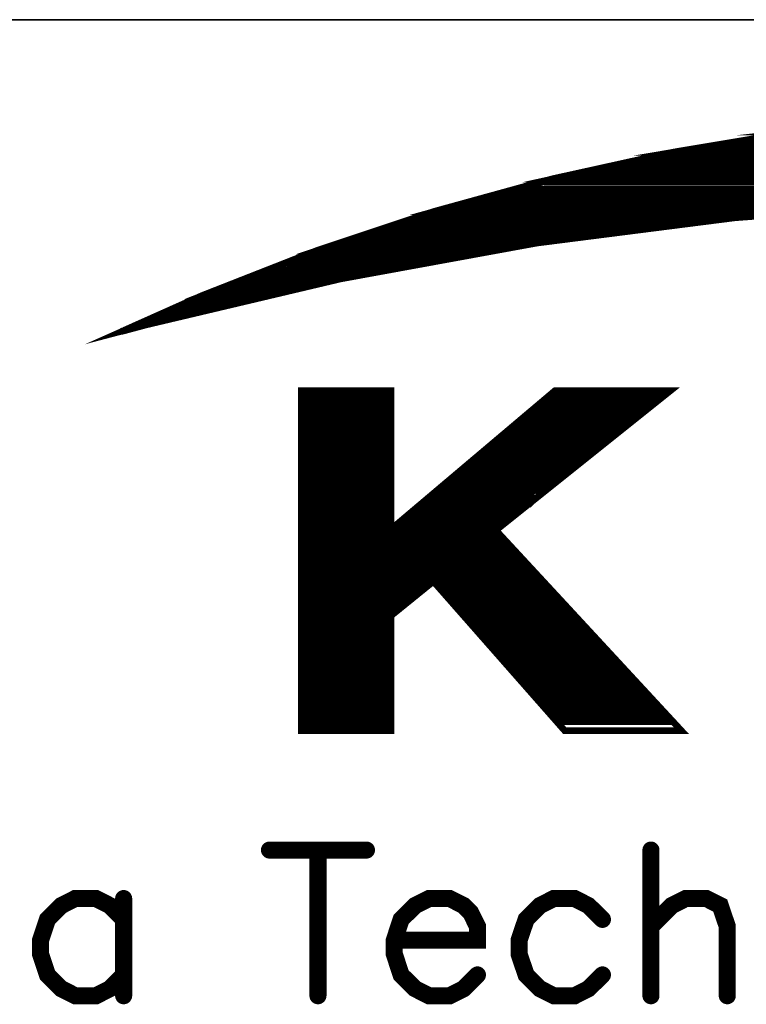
# Model space of a CAD drawing. Header units: millimetres. Extents: x 4497 to 13960, y 12291 to 16372.
# Tile 79 of 217: x 5030 to 5042, y 15060 to 15078. Entities that reach past the tile are written whole.
import ezdxf

# ---------------------------------------------------------------- set-up
doc = ezdxf.new("R2010")
doc.units = ezdxf.units.MM
doc.header["$LTSCALE"] = 0.8
doc.layers.get('0').update_dxf_attribs({"linetype": 'CONTINUOUS', "lineweight": 0})

# ---------------------------------------------------------------- blocks, each defined once
blk = doc.blocks.new('SMOOTH_0$0254')
at = {"const_width": 0.0127}
blk.add_lwpolyline([(-0.00635, 0, 1), (0.00635, 0, 1)], format="xyb", close=True, dxfattribs=at)
blk = doc.blocks.new('SMOOTH_0$064516')
at = {"const_width": 0.0323}
blk.add_lwpolyline([(-0.0161, 0, 1), (0.0161, 0, 1)], format="xyb", close=True, dxfattribs=at)
blk = doc.blocks.new('logo')
at = {"color": 7}
for points, const_width in [([(-3495.641, 5338.044), (-3491.64, 5339.83), (-3485.861, 5342.097), (-3479.97, 5344.064), (-3473.985, 5345.713), (-3467.914, 5347.052), (-3461.791, 5348.074)], 0.338), ([(-3454.81, 5344.51), (-3464.814, 5343.755), (-3474.775, 5342.484), (-3484.65, 5340.681), (-3494.422, 5338.371), (-3495.641, 5338.044)], 0.338), ([(-3421.603, 5346.729), (-3469.272, 5346.729)], 0.338), ([(-3470.624, 5346.391), (-3420.251, 5346.391)], 0.338), ([(-3418.222, 5345.884), (-3472.483, 5345.884)], 0.338), ([(-3475.526, 5345.207), (-3415.518, 5345.207)], 0.338), ([(-3474.343, 5345.546), (-3416.87, 5345.546)], 0.338), ([(-3476.202, 5344.954), (-3414.588, 5344.954)], 0.338), ([(-3478.738, 5344.278), (-3459.298, 5344.278)], 0.338), ([(-3467.75, 5343.602), (-3467.328, 5343.602)], 0.338), ([(-3482.034, 5343.264), (-3469.948, 5343.264)], 0.338), ([(-3481.273, 5343.517), (-3467.75, 5343.517)], 0.338), ([(-3472.061, 5343.095), (-3471.131, 5343.095)], 0.338), ([(-3469.863, 5343.348), (-3469.271, 5343.348)], 0.338), ([(-3483.555, 5342.756), (-3473.836, 5342.756)], 0.338), ([(-3482.71, 5343.01), (-3471.976, 5343.01)], 0.338), ([(-3473.92, 5342.841), (-3473.159, 5342.841)], 0.338), ([(-3484.823, 5342.249), (-3476.625, 5342.249)], 0.338), ([(-3486.682, 5341.658), (-3480.09, 5341.658)], 0.338), ([(-3486.006, 5341.911), (-3478.738, 5341.911)], 0.338), ([(-3480.005, 5341.742), (-3479.752, 5341.742)], 0.338), ([(-3487.866, 5341.151), (-3483.048, 5341.151)], 0.338), ([(-3487.189, 5341.404), (-3481.611, 5341.404)], 0.338), ([(-3483.133, 5341.235), (-3482.541, 5341.235)], 0.338), ([(-3481.611, 5341.489), (-3481.104, 5341.489)], 0.338), ([(-3488.457, 5340.897), (-3484.485, 5340.897)], 0.338), ([(-3484.4, 5340.982), (-3483.809, 5340.982)], 0.338), ([(-3492.683, 5338.869), (-3489.049, 5340.559)], 0.338), ([(-3489.387, 5340.474), (-3491.584, 5339.545)], 0.338), ([(-3491.415, 5339.207), (-3488.626, 5340.559)], 0.338), ([(-3490.401, 5339.46), (-3488.204, 5340.559)], 0.338), ([(-3488.626, 5340.221), (-3487.02, 5340.221)], 0.338), ([(-3488.373, 5340.474), (-3486.091, 5340.474)], 0.338), ([(-3493.613, 5338.7), (-3491.584, 5339.629)], 0.338), ([(-3489.133, 5340.052), (-3488.035, 5340.052)], 0.338), ([(-3486.344, 5335.065), (-3486.344, 5318.162)], 0.338), ([(-3486.091, 5318.077), (-3486.091, 5334.981)], 0.338), ([(-3485.837, 5318.077), (-3485.837, 5334.981)], 0.338), ([(-3485.584, 5318.077), (-3485.584, 5334.981)], 0.338), ([(-3485.33, 5318.077), (-3485.33, 5334.981)], 0.338), ([(-3485.076, 5318.077), (-3485.076, 5334.981)], 0.338), ([(-3484.823, 5318.077), (-3484.823, 5334.981)], 0.338), ([(-3484.569, 5317.993), (-3484.569, 5334.896)], 0.338), ([(-3484.316, 5317.993), (-3484.316, 5334.896)], 0.338), ([(-3484.062, 5318.077), (-3484.062, 5334.981)], 0.338), ([(-3483.893, 5335.065), (-3483.893, 5317.993)], 0.338), ([(-3483.724, 5318.077), (-3483.724, 5334.981)], 0.338), ([(-3483.471, 5318.077), (-3483.471, 5334.981)], 0.338), ([(-3483.217, 5318.077), (-3483.217, 5334.981)], 0.338), ([(-3482.963, 5318.077), (-3482.963, 5334.981)], 0.338), ([(-3482.71, 5318.077), (-3482.71, 5334.981)], 0.338), ([(-3482.456, 5318.077), (-3482.456, 5334.981)], 0.338), ([(-3482.203, 5317.993), (-3482.203, 5334.896)], 0.338), ([(-3474.174, 5334.727), (-3468.494, 5334.727)], 0.338), ([(-3474.681, 5334.22), (-3469.187, 5334.22)], 0.338), ([(-3474.427, 5334.474), (-3468.933, 5334.474)], 0.338), ([(-3475.357, 5333.713), (-3469.863, 5333.713)], 0.338), ([(-3475.103, 5333.967), (-3469.61, 5333.967)], 0.338), ([(-3475.948, 5333.206), (-3470.455, 5333.206)], 0.338), ([(-3475.61, 5333.459), (-3470.201, 5333.459)], 0.338), ([(-3476.54, 5332.699), (-3471.215, 5332.699)], 0.338), ([(-3476.287, 5332.952), (-3470.793, 5332.952)], 0.338), ([(-3476.878, 5332.445), (-3471.469, 5332.445)], 0.338), ([(-3477.47, 5331.938), (-3472.145, 5331.938)], 0.338), ([(-3477.216, 5332.192), (-3471.723, 5332.192)], 0.338), ([(-3478.061, 5331.431), (-3472.737, 5331.431)], 0.338), ([(-3477.723, 5331.685), (-3472.399, 5331.685)], 0.338), ([(-3478.653, 5330.924), (-3473.413, 5330.924)], 0.338), ([(-3478.399, 5331.177), (-3473.075, 5331.177)], 0.338), ([(-3479.245, 5330.417), (-3474.005, 5330.417)], 0.338), ([(-3478.991, 5330.67), (-3473.666, 5330.67)], 0.338), ([(-3480.174, 5329.656), (-3474.934, 5329.656), (-3474.934, 5329.572), (-3474.85, 5329.656)], 0.338), ([(-3479.836, 5329.91), (-3474.681, 5329.91)], 0.338), ([(-3479.498, 5330.163), (-3474.343, 5330.163)], 0.338), ([(-3480.428, 5329.403), (-3475.272, 5329.403)], 0.338), ([(-3481.104, 5328.895), (-3475.948, 5328.895)], 0.338), ([(-3480.766, 5329.149), (-3475.61, 5329.149)], 0.338), ([(-3481.696, 5328.388), (-3476.54, 5328.388)], 0.338), ([(-3481.442, 5328.642), (-3476.202, 5328.642)], 0.338), ([(-3482.203, 5327.797), (-3476.709, 5327.797)], 0.338), ([(-3482.372, 5327.374), (-3476.287, 5327.374)], 0.338), ([(-3482.203, 5327.543), (-3476.456, 5327.543)], 0.338), ([(-3482.372, 5327.036), (-3476.117, 5327.036)], 0.338), ([(-3482.287, 5326.867), (-3475.864, 5326.867)], 0.338), ([(-3482.203, 5327.205), (-3476.117, 5327.205)], 0.338), ([(-3475.441, 5326.36), (-3482.372, 5326.36)], 0.338), ([(-3482.287, 5326.529), (-3475.526, 5326.529)], 0.338), ([(-3482.372, 5326.191), (-3475.272, 5326.191)], 0.338), ([(-3482.287, 5325.937), (-3475.019, 5325.937)], 0.338), ([(-3482.203, 5325.684), (-3474.765, 5325.684)], 0.338), ([(-3482.456, 5325.261), (-3480.428, 5325.261)], 0.338), ([(-3482.287, 5325.092), (-3480.681, 5325.092)], 0.338), ([(-3482.287, 5324.923), (-3480.851, 5324.923)], 0.338), ([(-3479.667, 5325.261), (-3474.427, 5325.261)], 0.338), ([(-3479.498, 5325.008), (-3474.174, 5325.008)], 0.338), ([(-3482.287, 5324.5), (-3481.273, 5324.5)], 0.338), ([(-3482.203, 5324.754), (-3481.02, 5324.754)], 0.338), ([(-3479.16, 5324.754), (-3473.92, 5324.754)], 0.338), ([(-3478.991, 5324.5), (-3473.666, 5324.5)], 0.338), ([(-3482.372, 5324.247), (-3481.527, 5324.247)], 0.338), ([(-3482.372, 5324.078), (-3481.865, 5324.078)], 0.338), ([(-3478.738, 5324.247), (-3473.497, 5324.247)], 0.338), ([(-3478.569, 5323.993), (-3473.244, 5323.993)], 0.338), ([(-3478.399, 5323.74), (-3472.99, 5323.74)], 0.338), ([(-3478.146, 5323.486), (-3472.737, 5323.486)], 0.338), ([(-3477.892, 5323.233), (-3472.483, 5323.233)], 0.338), ([(-3477.723, 5322.979), (-3472.314, 5322.979)], 0.338), ([(-3477.47, 5322.726), (-3472.061, 5322.726)], 0.338), ([(-3477.216, 5322.472), (-3471.807, 5322.472)], 0.338), ([(-3476.963, 5322.218), (-3471.638, 5322.218)], 0.338), ([(-3476.794, 5321.965), (-3471.384, 5321.965)], 0.338), ([(-3476.54, 5321.711), (-3471.131, 5321.711)], 0.338), ([(-3476.371, 5321.458), (-3470.877, 5321.458)], 0.338), ([(-3476.117, 5321.204), (-3470.624, 5321.204)], 0.338), ([(-3475.864, 5320.951), (-3470.37, 5320.951)], 0.338), ([(-3475.695, 5320.697), (-3470.201, 5320.697)], 0.338), ([(-3475.441, 5320.444), (-3469.948, 5320.444)], 0.338), ([(-3475.188, 5320.19), (-3469.694, 5320.19)], 0.338), ([(-3475.019, 5319.936), (-3469.525, 5319.936)], 0.338), ([(-3474.85, 5319.683), (-3469.271, 5319.683)], 0.338), ([(-3474.596, 5319.429), (-3469.018, 5319.429)], 0.338), ([(-3474.258, 5319.176), (-3468.764, 5319.176)], 0.338), ([(-3474.089, 5318.922), (-3468.511, 5318.922)], 0.338), ([(-3473.92, 5318.669), (-3468.257, 5318.669)], 0.338), ([(-3473.666, 5318.415), (-3468.004, 5318.415)], 0.338), ([(-3488.222, 5311.965), (-3483.345, 5311.965)], 0.859), ([(-3485.783, 5311.965), (-3485.783, 5304.641)], 0.859), ([(-3469.038, 5311.965), (-3469.038, 5304.641)], 0.859), ([(-3495.555, 5308.479), (-3496.251, 5309.175), (-3496.946, 5309.527), (-3497.994, 5309.527), (-3498.69, 5309.175), (-3499.385, 5308.479), (-3499.737, 5307.431), (-3499.737, 5306.736), (-3499.385, 5305.688), (-3498.69, 5304.993), (-3497.994, 5304.641), (-3496.946, 5304.641), (-3496.251, 5304.993), (-3495.555, 5305.688)], 0.859), ([(-3495.555, 5309.527), (-3495.555, 5304.641)], 0.859), ([(-3481.945, 5307.431), (-3477.763, 5307.431), (-3477.763, 5308.127), (-3478.106, 5308.823), (-3478.459, 5309.175), (-3479.154, 5309.527), (-3480.202, 5309.527), (-3480.897, 5309.175), (-3481.601, 5308.479), (-3481.945, 5307.431), (-3481.945, 5306.736), (-3481.601, 5305.688), (-3480.897, 5304.993), (-3480.202, 5304.641), (-3479.154, 5304.641), (-3478.459, 5304.993), (-3477.763, 5305.688)], 0.859), ([(-3471.477, 5308.479), (-3472.181, 5309.175), (-3472.877, 5309.527), (-3473.925, 5309.527), (-3474.62, 5309.175), (-3475.316, 5308.479), (-3475.668, 5307.431), (-3475.668, 5306.736), (-3475.316, 5305.688), (-3474.62, 5304.993), (-3473.925, 5304.641), (-3472.877, 5304.641), (-3472.181, 5304.993), (-3471.477, 5305.688)], 0.859), ([(-3469.038, 5308.127), (-3467.991, 5309.175), (-3467.295, 5309.527), (-3466.248, 5309.527), (-3465.552, 5309.175), (-3465.2, 5308.127), (-3465.2, 5304.641)], 0.859)]:
    blk.add_lwpolyline(points, dxfattribs=dict(at, const_width=const_width))
at = {"color": 7, "const_width": 0.338}
for points in [[(-3465.91, 5347.379), (-3461.851, 5348.057), (-3429.228, 5348.057), (-3424.695, 5347.379)], [(-3461.782, 5348.065), (-3459.73, 5348.297), (-3430.835, 5348.297), (-3429.285, 5348.065)], [(-3467.914, 5347.044), (-3465.91, 5347.379), (-3424.695, 5347.379), (-3423.06, 5347.044)], [(-3472.036, 5346.133), (-3467.922, 5347.044), (-3423.06, 5347.044), (-3418.615, 5346.133)], [(-3473.976, 5345.704), (-3472.036, 5346.133), (-3418.607, 5346.133), (-3416.958, 5345.704)], [(-3477.436, 5344.751), (-3473.976, 5345.704), (-3416.958, 5345.704), (-3413.297, 5344.751)], [(-3478.278, 5344.519), (-3477.436, 5344.751), (-3444.78, 5344.751), (-3454.81, 5344.519)], [(-3479.961, 5344.055), (-3478.278, 5344.519), (-3454.81, 5344.519), (-3460.948, 5344.055)], [(-3484.645, 5342.492), (-3480.843, 5343.763), (-3464.822, 5343.763), (-3474.775, 5342.493)], [(-3480.843, 5343.763), (-3480.817, 5343.772), (-3464.814, 5343.772), (-3464.822, 5343.763)], [(-3480.818, 5343.772), (-3479.97, 5344.055), (-3460.949, 5344.055), (-3464.7, 5343.772)], [(-3464.814, 5343.763), (-3464.814, 5343.772), (-3464.7, 5343.772), (-3464.814, 5343.763)], [(-3485.852, 5342.089), (-3484.645, 5342.492), (-3474.775, 5342.492), (-3476.985, 5342.089)], [(-3489.423, 5340.689), (-3485.861, 5342.089), (-3476.985, 5342.089), (-3484.65, 5340.689)], [(-3491.631, 5339.822), (-3489.423, 5340.689), (-3484.658, 5340.689), (-3488.321, 5339.822)], [(-3494.873, 5338.379), (-3491.631, 5339.822), (-3488.321, 5339.822), (-3494.413, 5338.379)], [(-3495.53, 5338.087), (-3494.422, 5338.379), (-3494.873, 5338.379), (-3495.53, 5338.087)], [(-3486.616, 5328.092), (-3486.616, 5335.065), (-3482.108, 5335.065), (-3482.108, 5328.092)], [(-3482.108, 5328.092), (-3473.856, 5335.065), (-3468.051, 5335.065), (-3476.771, 5328.092)], [(-3486.616, 5328.04), (-3486.616, 5328.092), (-3476.771, 5328.092), (-3476.836, 5328.04)], [(-3486.616, 5325.473), (-3486.616, 5328.04), (-3476.836, 5328.04), (-3474.458, 5325.473)], [(-3486.616, 5323.747), (-3486.616, 5325.473), (-3479.978, 5325.473), (-3482.108, 5323.747)], [(-3473.375, 5317.968), (-3479.978, 5325.473), (-3474.458, 5325.473), (-3467.51, 5317.968)], [(-3486.616, 5317.968), (-3486.616, 5323.747), (-3482.108, 5323.747), (-3482.108, 5317.968)]]:
    blk.add_lwpolyline(points, close=True, dxfattribs=at)
at = {"color": 7, "xscale": 13.31, "yscale": 13.31, "zscale": 13.31}
for name, p in [('SMOOTH_0$0254', (-3467.914, 5347.052)), ('SMOOTH_0$0254', (-3465.91, 5347.379)), ('SMOOTH_0$0254', (-3465.91, 5347.379)), ('SMOOTH_0$0254', (-3469.272, 5346.729)), ('SMOOTH_0$0254', (-3467.922, 5347.044)), ('SMOOTH_0$0254', (-3467.914, 5347.044)), ('SMOOTH_0$0254', (-3472.036, 5346.133)), ('SMOOTH_0$0254', (-3472.036, 5346.133)), ('SMOOTH_0$0254', (-3470.624, 5346.391)), ('SMOOTH_0$0254', (-3473.985, 5345.713)), ('SMOOTH_0$0254', (-3473.976, 5345.704)), ('SMOOTH_0$0254', (-3473.976, 5345.704)), ('SMOOTH_0$0254', (-3472.483, 5345.884)), ('SMOOTH_0$0254', (-3475.526, 5345.207)), ('SMOOTH_0$0254', (-3474.343, 5345.546)), ('SMOOTH_0$0254', (-3477.436, 5344.751)), ('SMOOTH_0$0254', (-3477.436, 5344.751)), ('SMOOTH_0$0254', (-3476.202, 5344.954)), ('SMOOTH_0$0254', (-3478.738, 5344.278)), ('SMOOTH_0$0254', (-3478.278, 5344.519)), ('SMOOTH_0$0254', (-3478.278, 5344.519)), ('SMOOTH_0$0254', (-3480.843, 5343.763)), ('SMOOTH_0$0254', (-3480.843, 5343.763)), ('SMOOTH_0$0254', (-3480.818, 5343.772)), ('SMOOTH_0$0254', (-3480.817, 5343.772)), ('SMOOTH_0$0254', (-3479.97, 5344.064)), ('SMOOTH_0$0254', (-3479.97, 5344.055)), ('SMOOTH_0$0254', (-3479.961, 5344.055)), ('SMOOTH_0$0254', (-3467.75, 5343.602)), ('SMOOTH_0$0254', (-3467.328, 5343.602)), ('SMOOTH_0$0254', (-3464.822, 5343.763)), ('SMOOTH_0$0254', (-3464.822, 5343.763)), ('SMOOTH_0$0254', (-3464.814, 5343.772)), ('SMOOTH_0$0254', (-3464.814, 5343.772)), ('SMOOTH_0$0254', (-3464.814, 5343.763)), ('SMOOTH_0$0254', (-3464.814, 5343.763)), ('SMOOTH_0$0254', (-3464.814, 5343.755)), ('SMOOTH_0$0254', (-3464.7, 5343.772)), ('SMOOTH_0$0254', (-3464.7, 5343.772)), ('SMOOTH_0$0254', (-3482.034, 5343.264)), ('SMOOTH_0$0254', (-3481.273, 5343.517)), ('SMOOTH_0$0254', (-3472.061, 5343.095)), ('SMOOTH_0$0254', (-3471.131, 5343.095)), ('SMOOTH_0$0254', (-3469.948, 5343.264)), ('SMOOTH_0$0254', (-3469.863, 5343.348)), ('SMOOTH_0$0254', (-3469.271, 5343.348)), ('SMOOTH_0$0254', (-3467.75, 5343.517)), ('SMOOTH_0$0254', (-3483.555, 5342.756)), ('SMOOTH_0$0254', (-3482.71, 5343.01)), ('SMOOTH_0$0254', (-3473.92, 5342.841)), ('SMOOTH_0$0254', (-3473.836, 5342.756)), ('SMOOTH_0$0254', (-3473.159, 5342.841)), ('SMOOTH_0$0254', (-3471.976, 5343.01)), ('SMOOTH_0$0254', (-3485.861, 5342.097)), ('SMOOTH_0$0254', (-3484.823, 5342.249)), ('SMOOTH_0$0254', (-3484.645, 5342.492)), ('SMOOTH_0$0254', (-3484.645, 5342.492)), ('SMOOTH_0$0254', (-3476.625, 5342.249)), ('SMOOTH_0$0254', (-3474.775, 5342.493)), ('SMOOTH_0$0254', (-3474.775, 5342.492)), ('SMOOTH_0$0254', (-3474.775, 5342.484)), ('SMOOTH_0$0254', (-3486.682, 5341.658)), ('SMOOTH_0$0254', (-3486.006, 5341.911)), ('SMOOTH_0$0254', (-3485.861, 5342.089)), ('SMOOTH_0$0254', (-3485.852, 5342.089)), ('SMOOTH_0$0254', (-3480.09, 5341.658)), ('SMOOTH_0$0254', (-3480.005, 5341.742)), ('SMOOTH_0$0254', (-3479.752, 5341.742)), ('SMOOTH_0$0254', (-3478.738, 5341.911)), ('SMOOTH_0$0254', (-3476.985, 5342.089)), ('SMOOTH_0$0254', (-3476.985, 5342.089)), ('SMOOTH_0$0254', (-3487.866, 5341.151)), ('SMOOTH_0$0254', (-3487.189, 5341.404)), ('SMOOTH_0$0254', (-3483.133, 5341.235)), ('SMOOTH_0$0254', (-3483.048, 5341.151)), ('SMOOTH_0$0254', (-3482.541, 5341.235)), ('SMOOTH_0$0254', (-3481.611, 5341.489)), ('SMOOTH_0$0254', (-3481.611, 5341.404)), ('SMOOTH_0$0254', (-3481.104, 5341.489)), ('SMOOTH_0$0254', (-3489.423, 5340.689)), ('SMOOTH_0$0254', (-3489.423, 5340.689)), ('SMOOTH_0$0254', (-3488.457, 5340.897)), ('SMOOTH_0$0254', (-3484.658, 5340.689)), ('SMOOTH_0$0254', (-3484.65, 5340.689)), ('SMOOTH_0$0254', (-3484.65, 5340.681)), ('SMOOTH_0$0254', (-3484.485, 5340.897)), ('SMOOTH_0$0254', (-3484.4, 5340.982)), ('SMOOTH_0$0254', (-3483.809, 5340.982)), ('SMOOTH_0$0254', (-3489.387, 5340.474)), ('SMOOTH_0$0254', (-3489.049, 5340.559)), ('SMOOTH_0$0254', (-3488.626, 5340.559)), ('SMOOTH_0$0254', (-3488.626, 5340.221)), ('SMOOTH_0$0254', (-3488.373, 5340.474)), ('SMOOTH_0$0254', (-3488.204, 5340.559)), ('SMOOTH_0$0254', (-3487.02, 5340.221)), ('SMOOTH_0$0254', (-3486.091, 5340.474)), ('SMOOTH_0$0254', (-3491.64, 5339.83)), ('SMOOTH_0$0254', (-3491.631, 5339.822)), ('SMOOTH_0$0254', (-3491.631, 5339.822)), ('SMOOTH_0$0254', (-3491.584, 5339.629)), ('SMOOTH_0$0254', (-3489.133, 5340.052)), ('SMOOTH_0$0254', (-3488.321, 5339.822)), ('SMOOTH_0$0254', (-3488.321, 5339.822)), ('SMOOTH_0$0254', (-3488.035, 5340.052)), ('SMOOTH_0$0254', (-3491.584, 5339.545)), ('SMOOTH_0$0254', (-3491.415, 5339.207)), ('SMOOTH_0$0254', (-3490.401, 5339.46)), ('SMOOTH_0$0254', (-3493.613, 5338.7)), ('SMOOTH_0$0254', (-3492.683, 5338.869)), ('SMOOTH_0$0254', (-3494.873, 5338.379)), ('SMOOTH_0$0254', (-3494.873, 5338.379)), ('SMOOTH_0$0254', (-3494.422, 5338.379)), ('SMOOTH_0$0254', (-3494.422, 5338.371)), ('SMOOTH_0$0254', (-3494.413, 5338.379)), ('SMOOTH_0$0254', (-3495.641, 5338.044)), ('SMOOTH_0$0254', (-3495.641, 5338.044)), ('SMOOTH_0$0254', (-3495.53, 5338.087)), ('SMOOTH_0$0254', (-3495.53, 5338.087)), ('SMOOTH_0$0254', (-3486.616, 5335.065)), ('SMOOTH_0$0254', (-3486.344, 5335.065)), ('SMOOTH_0$0254', (-3486.091, 5334.981)), ('SMOOTH_0$0254', (-3485.837, 5334.981)), ('SMOOTH_0$0254', (-3485.584, 5334.981)), ('SMOOTH_0$0254', (-3485.33, 5334.981)), ('SMOOTH_0$0254', (-3485.076, 5334.981)), ('SMOOTH_0$0254', (-3484.823, 5334.981)), ('SMOOTH_0$0254', (-3484.569, 5334.896)), ('SMOOTH_0$0254', (-3484.316, 5334.896)), ('SMOOTH_0$0254', (-3484.062, 5334.981)), ('SMOOTH_0$0254', (-3483.893, 5335.065)), ('SMOOTH_0$0254', (-3483.724, 5334.981)), ('SMOOTH_0$0254', (-3483.471, 5334.981)), ('SMOOTH_0$0254', (-3483.217, 5334.981)), ('SMOOTH_0$0254', (-3482.963, 5334.981)), ('SMOOTH_0$0254', (-3482.71, 5334.981)), ('SMOOTH_0$0254', (-3482.456, 5334.981)), ('SMOOTH_0$0254', (-3482.203, 5334.896)), ('SMOOTH_0$0254', (-3482.108, 5335.065)), ('SMOOTH_0$0254', (-3474.174, 5334.727)), ('SMOOTH_0$0254', (-3473.856, 5335.065)), ('SMOOTH_0$0254', (-3468.494, 5334.727)), ('SMOOTH_0$0254', (-3468.051, 5335.065)), ('SMOOTH_0$0254', (-3474.681, 5334.22)), ('SMOOTH_0$0254', (-3474.427, 5334.474)), ('SMOOTH_0$0254', (-3469.187, 5334.22)), ('SMOOTH_0$0254', (-3468.933, 5334.474)), ('SMOOTH_0$0254', (-3475.357, 5333.713)), ('SMOOTH_0$0254', (-3475.103, 5333.967)), ('SMOOTH_0$0254', (-3469.863, 5333.713)), ('SMOOTH_0$0254', (-3469.61, 5333.967)), ('SMOOTH_0$0254', (-3475.948, 5333.206)), ('SMOOTH_0$0254', (-3475.61, 5333.459)), ('SMOOTH_0$0254', (-3470.455, 5333.206)), ('SMOOTH_0$0254', (-3470.201, 5333.459)), ('SMOOTH_0$0254', (-3476.54, 5332.699)), ('SMOOTH_0$0254', (-3476.287, 5332.952)), ('SMOOTH_0$0254', (-3471.215, 5332.699)), ('SMOOTH_0$0254', (-3470.793, 5332.952)), ('SMOOTH_0$0254', (-3476.878, 5332.445)), ('SMOOTH_0$0254', (-3471.469, 5332.445)), ('SMOOTH_0$0254', (-3477.47, 5331.938)), ('SMOOTH_0$0254', (-3477.216, 5332.192)), ('SMOOTH_0$0254', (-3472.145, 5331.938)), ('SMOOTH_0$0254', (-3471.723, 5332.192)), ('SMOOTH_0$0254', (-3478.061, 5331.431)), ('SMOOTH_0$0254', (-3477.723, 5331.685)), ('SMOOTH_0$0254', (-3472.737, 5331.431)), ('SMOOTH_0$0254', (-3472.399, 5331.685)), ('SMOOTH_0$0254', (-3478.653, 5330.924)), ('SMOOTH_0$0254', (-3478.399, 5331.177)), ('SMOOTH_0$0254', (-3473.413, 5330.924)), ('SMOOTH_0$0254', (-3473.075, 5331.177)), ('SMOOTH_0$0254', (-3479.245, 5330.417)), ('SMOOTH_0$0254', (-3478.991, 5330.67)), ('SMOOTH_0$0254', (-3474.005, 5330.417)), ('SMOOTH_0$0254', (-3473.666, 5330.67)), ('SMOOTH_0$0254', (-3479.836, 5329.91)), ('SMOOTH_0$0254', (-3479.498, 5330.163)), ('SMOOTH_0$0254', (-3474.681, 5329.91)), ('SMOOTH_0$0254', (-3474.343, 5330.163)), ('SMOOTH_0$0254', (-3480.428, 5329.403)), ('SMOOTH_0$0254', (-3480.174, 5329.656)), ('SMOOTH_0$0254', (-3475.272, 5329.403)), ('SMOOTH_0$0254', (-3474.934, 5329.656)), ('SMOOTH_0$0254', (-3474.934, 5329.572)), ('SMOOTH_0$0254', (-3474.85, 5329.656)), ('SMOOTH_0$0254', (-3481.104, 5328.895)), ('SMOOTH_0$0254', (-3480.766, 5329.149)), ('SMOOTH_0$0254', (-3475.948, 5328.895)), ('SMOOTH_0$0254', (-3475.61, 5329.149)), ('SMOOTH_0$0254', (-3481.696, 5328.388)), ('SMOOTH_0$0254', (-3481.442, 5328.642)), ('SMOOTH_0$0254', (-3476.54, 5328.388)), ('SMOOTH_0$0254', (-3476.202, 5328.642)), ('SMOOTH_0$0254', (-3486.616, 5328.092)), ('SMOOTH_0$0254', (-3486.616, 5328.092)), ('SMOOTH_0$0254', (-3486.616, 5328.04)), ('SMOOTH_0$0254', (-3486.616, 5328.04)), ('SMOOTH_0$0254', (-3482.203, 5327.797)), ('SMOOTH_0$0254', (-3482.108, 5328.092)), ('SMOOTH_0$0254', (-3482.108, 5328.092)), ('SMOOTH_0$0254', (-3476.836, 5328.04)), ('SMOOTH_0$0254', (-3476.836, 5328.04)), ('SMOOTH_0$0254', (-3476.771, 5328.092)), ('SMOOTH_0$0254', (-3476.771, 5328.092)), ('SMOOTH_0$0254', (-3476.709, 5327.797)), ('SMOOTH_0$0254', (-3482.372, 5327.374)), ('SMOOTH_0$0254', (-3482.203, 5327.543)), ('SMOOTH_0$0254', (-3476.456, 5327.543)), ('SMOOTH_0$0254', (-3476.287, 5327.374)), ('SMOOTH_0$0254', (-3482.372, 5327.036)), ('SMOOTH_0$0254', (-3482.287, 5326.867)), ('SMOOTH_0$0254', (-3482.203, 5327.205)), ('SMOOTH_0$0254', (-3476.117, 5327.205)), ('SMOOTH_0$0254', (-3476.117, 5327.036)), ('SMOOTH_0$0254', (-3475.864, 5326.867)), ('SMOOTH_0$0254', (-3482.372, 5326.36)), ('SMOOTH_0$0254', (-3482.287, 5326.529)), ('SMOOTH_0$0254', (-3475.526, 5326.529)), ('SMOOTH_0$0254', (-3475.441, 5326.36)), ('SMOOTH_0$0254', (-3482.372, 5326.191)), ('SMOOTH_0$0254', (-3482.287, 5325.937)), ('SMOOTH_0$0254', (-3475.272, 5326.191)), ('SMOOTH_0$0254', (-3475.019, 5325.937)), ('SMOOTH_0$0254', (-3486.616, 5325.473)), ('SMOOTH_0$0254', (-3486.616, 5325.473)), ('SMOOTH_0$0254', (-3482.203, 5325.684)), ('SMOOTH_0$0254', (-3479.978, 5325.473)), ('SMOOTH_0$0254', (-3479.978, 5325.473)), ('SMOOTH_0$0254', (-3474.765, 5325.684)), ('SMOOTH_0$0254', (-3474.458, 5325.473)), ('SMOOTH_0$0254', (-3474.458, 5325.473)), ('SMOOTH_0$0254', (-3482.456, 5325.261)), ('SMOOTH_0$0254', (-3482.287, 5325.092)), ('SMOOTH_0$0254', (-3482.287, 5324.923)), ('SMOOTH_0$0254', (-3480.851, 5324.923)), ('SMOOTH_0$0254', (-3480.681, 5325.092)), ('SMOOTH_0$0254', (-3480.428, 5325.261)), ('SMOOTH_0$0254', (-3479.667, 5325.261)), ('SMOOTH_0$0254', (-3479.498, 5325.008)), ('SMOOTH_0$0254', (-3474.427, 5325.261)), ('SMOOTH_0$0254', (-3474.174, 5325.008)), ('SMOOTH_0$0254', (-3482.287, 5324.5)), ('SMOOTH_0$0254', (-3482.203, 5324.754)), ('SMOOTH_0$0254', (-3481.273, 5324.5)), ('SMOOTH_0$0254', (-3481.02, 5324.754)), ('SMOOTH_0$0254', (-3479.16, 5324.754)), ('SMOOTH_0$0254', (-3478.991, 5324.5)), ('SMOOTH_0$0254', (-3473.92, 5324.754)), ('SMOOTH_0$0254', (-3473.666, 5324.5)), ('SMOOTH_0$0254', (-3482.372, 5324.247)), ('SMOOTH_0$0254', (-3482.372, 5324.078)), ('SMOOTH_0$0254', (-3481.865, 5324.078)), ('SMOOTH_0$0254', (-3481.527, 5324.247)), ('SMOOTH_0$0254', (-3478.738, 5324.247)), ('SMOOTH_0$0254', (-3478.569, 5323.993)), ('SMOOTH_0$0254', (-3473.497, 5324.247)), ('SMOOTH_0$0254', (-3473.244, 5323.993)), ('SMOOTH_0$0254', (-3486.616, 5323.747)), ('SMOOTH_0$0254', (-3486.616, 5323.747)), ('SMOOTH_0$0254', (-3482.108, 5323.747)), ('SMOOTH_0$0254', (-3482.108, 5323.747)), ('SMOOTH_0$0254', (-3478.399, 5323.74)), ('SMOOTH_0$0254', (-3478.146, 5323.486)), ('SMOOTH_0$0254', (-3472.99, 5323.74)), ('SMOOTH_0$0254', (-3472.737, 5323.486)), ('SMOOTH_0$0254', (-3477.892, 5323.233)), ('SMOOTH_0$0254', (-3477.723, 5322.979)), ('SMOOTH_0$0254', (-3472.483, 5323.233)), ('SMOOTH_0$0254', (-3472.314, 5322.979)), ('SMOOTH_0$0254', (-3477.47, 5322.726)), ('SMOOTH_0$0254', (-3477.216, 5322.472)), ('SMOOTH_0$0254', (-3472.061, 5322.726)), ('SMOOTH_0$0254', (-3471.807, 5322.472)), ('SMOOTH_0$0254', (-3476.963, 5322.218)), ('SMOOTH_0$0254', (-3476.794, 5321.965)), ('SMOOTH_0$0254', (-3471.638, 5322.218)), ('SMOOTH_0$0254', (-3471.384, 5321.965)), ('SMOOTH_0$0254', (-3476.54, 5321.711)), ('SMOOTH_0$0254', (-3476.371, 5321.458)), ('SMOOTH_0$0254', (-3471.131, 5321.711)), ('SMOOTH_0$0254', (-3470.877, 5321.458)), ('SMOOTH_0$0254', (-3476.117, 5321.204)), ('SMOOTH_0$0254', (-3475.864, 5320.951)), ('SMOOTH_0$0254', (-3470.624, 5321.204)), ('SMOOTH_0$0254', (-3470.37, 5320.951)), ('SMOOTH_0$0254', (-3475.695, 5320.697)), ('SMOOTH_0$0254', (-3475.441, 5320.444)), ('SMOOTH_0$0254', (-3470.201, 5320.697)), ('SMOOTH_0$0254', (-3469.948, 5320.444)), ('SMOOTH_0$0254', (-3475.188, 5320.19)), ('SMOOTH_0$0254', (-3475.019, 5319.936)), ('SMOOTH_0$0254', (-3469.694, 5320.19)), ('SMOOTH_0$0254', (-3469.525, 5319.936)), ('SMOOTH_0$0254', (-3474.85, 5319.683)), ('SMOOTH_0$0254', (-3474.596, 5319.429)), ('SMOOTH_0$0254', (-3469.271, 5319.683)), ('SMOOTH_0$0254', (-3469.018, 5319.429)), ('SMOOTH_0$0254', (-3474.258, 5319.176)), ('SMOOTH_0$0254', (-3474.089, 5318.922)), ('SMOOTH_0$0254', (-3468.764, 5319.176)), ('SMOOTH_0$0254', (-3468.511, 5318.922)), ('SMOOTH_0$0254', (-3473.92, 5318.669)), ('SMOOTH_0$0254', (-3473.666, 5318.415)), ('SMOOTH_0$0254', (-3468.257, 5318.669)), ('SMOOTH_0$0254', (-3468.004, 5318.415)), ('SMOOTH_0$0254', (-3486.616, 5317.968)), ('SMOOTH_0$0254', (-3486.344, 5318.162)), ('SMOOTH_0$0254', (-3486.091, 5318.077)), ('SMOOTH_0$0254', (-3485.837, 5318.077)), ('SMOOTH_0$0254', (-3485.584, 5318.077)), ('SMOOTH_0$0254', (-3485.33, 5318.077)), ('SMOOTH_0$0254', (-3485.076, 5318.077)), ('SMOOTH_0$0254', (-3484.823, 5318.077)), ('SMOOTH_0$0254', (-3484.569, 5317.993)), ('SMOOTH_0$0254', (-3484.316, 5317.993)), ('SMOOTH_0$0254', (-3484.062, 5318.077)), ('SMOOTH_0$0254', (-3483.893, 5317.993)), ('SMOOTH_0$0254', (-3483.724, 5318.077)), ('SMOOTH_0$0254', (-3483.471, 5318.077)), ('SMOOTH_0$0254', (-3483.217, 5318.077)), ('SMOOTH_0$0254', (-3482.963, 5318.077)), ('SMOOTH_0$0254', (-3482.71, 5318.077)), ('SMOOTH_0$0254', (-3482.456, 5318.077)), ('SMOOTH_0$0254', (-3482.203, 5317.993)), ('SMOOTH_0$0254', (-3482.108, 5317.968)), ('SMOOTH_0$0254', (-3473.375, 5317.968)), ('SMOOTH_0$0254', (-3467.51, 5317.968)), ('SMOOTH_0$064516', (-3488.222, 5311.965)), ('SMOOTH_0$064516', (-3485.783, 5311.965)), ('SMOOTH_0$064516', (-3483.345, 5311.965)), ('SMOOTH_0$064516', (-3469.038, 5311.965)), ('SMOOTH_0$064516', (-3498.69, 5309.175)), ('SMOOTH_0$064516', (-3497.994, 5309.527)), ('SMOOTH_0$064516', (-3496.946, 5309.527)), ('SMOOTH_0$064516', (-3496.251, 5309.175)), ('SMOOTH_0$064516', (-3495.555, 5309.527)), ('SMOOTH_0$064516', (-3480.897, 5309.175)), ('SMOOTH_0$064516', (-3480.202, 5309.527)), ('SMOOTH_0$064516', (-3479.154, 5309.527)), ('SMOOTH_0$064516', (-3478.459, 5309.175)), ('SMOOTH_0$064516', (-3474.62, 5309.175)), ('SMOOTH_0$064516', (-3473.925, 5309.527)), ('SMOOTH_0$064516', (-3472.877, 5309.527)), ('SMOOTH_0$064516', (-3472.181, 5309.175)), ('SMOOTH_0$064516', (-3467.991, 5309.175)), ('SMOOTH_0$064516', (-3467.295, 5309.527)), ('SMOOTH_0$064516', (-3466.248, 5309.527)), ('SMOOTH_0$064516', (-3465.552, 5309.175)), ('SMOOTH_0$064516', (-3478.106, 5308.823)), ('SMOOTH_0$064516', (-3499.385, 5308.479)), ('SMOOTH_0$064516', (-3495.555, 5308.479)), ('SMOOTH_0$064516', (-3481.601, 5308.479)), ('SMOOTH_0$064516', (-3475.316, 5308.479)), ('SMOOTH_0$064516', (-3471.477, 5308.479)), ('SMOOTH_0$064516', (-3477.763, 5308.127)), ('SMOOTH_0$064516', (-3469.038, 5308.127)), ('SMOOTH_0$064516', (-3465.2, 5308.127)), ('SMOOTH_0$064516', (-3499.737, 5307.431)), ('SMOOTH_0$064516', (-3481.945, 5307.431)), ('SMOOTH_0$064516', (-3481.945, 5307.431)), ('SMOOTH_0$064516', (-3477.763, 5307.431)), ('SMOOTH_0$064516', (-3475.668, 5307.431)), ('SMOOTH_0$064516', (-3499.737, 5306.736)), ('SMOOTH_0$064516', (-3481.945, 5306.736)), ('SMOOTH_0$064516', (-3475.668, 5306.736)), ('SMOOTH_0$064516', (-3499.385, 5305.688)), ('SMOOTH_0$064516', (-3495.555, 5305.688)), ('SMOOTH_0$064516', (-3481.601, 5305.688)), ('SMOOTH_0$064516', (-3477.763, 5305.688)), ('SMOOTH_0$064516', (-3475.316, 5305.688)), ('SMOOTH_0$064516', (-3471.477, 5305.688)), ('SMOOTH_0$064516', (-3498.69, 5304.993)), ('SMOOTH_0$064516', (-3496.251, 5304.993)), ('SMOOTH_0$064516', (-3480.897, 5304.993)), ('SMOOTH_0$064516', (-3478.459, 5304.993)), ('SMOOTH_0$064516', (-3474.62, 5304.993)), ('SMOOTH_0$064516', (-3472.181, 5304.993)), ('SMOOTH_0$064516', (-3497.994, 5304.641)), ('SMOOTH_0$064516', (-3496.946, 5304.641)), ('SMOOTH_0$064516', (-3495.555, 5304.641)), ('SMOOTH_0$064516', (-3485.783, 5304.641)), ('SMOOTH_0$064516', (-3480.202, 5304.641)), ('SMOOTH_0$064516', (-3479.154, 5304.641)), ('SMOOTH_0$064516', (-3473.925, 5304.641)), ('SMOOTH_0$064516', (-3472.877, 5304.641)), ('SMOOTH_0$064516', (-3469.038, 5304.641)), ('SMOOTH_0$064516', (-3465.2, 5304.641))]:
    blk.add_blockref(name, p, dxfattribs=at)

msp = doc.modelspace()

# ---------------------------------------------------------------- linework, layer by layer
at = {"color": 7, "linetype": 'Continuous', "lineweight": 35}
msp.add_line((4996.072, 15077.622), (5102.934, 15077.622), dxfattribs=at)

# ---------------------------------------------------------------- block references
at = {"color": 3, "linetype": 'Continuous', "xscale": 0.350839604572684, "yscale": 0.350839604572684, "zscale": 0.3508396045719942}
msp.add_blockref('logo', (6257.734, 13199.328), dxfattribs=at)

doc.saveas('drawing.dxf')
